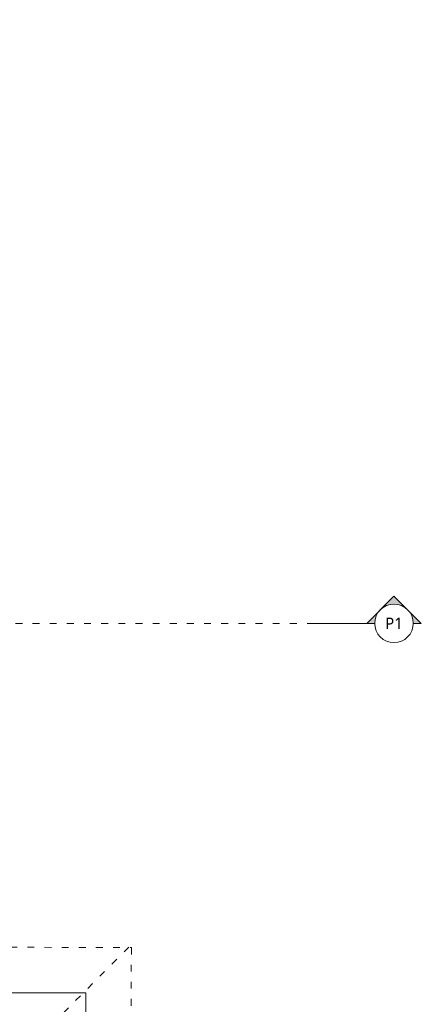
# Model space of a CAD drawing. Header units: millimetres. Extents: x 85284 to 143915, y -66821 to -28273.
# Tile 22 of 31: x 129065 to 129768, y -64329 to -62605. Entities that reach past the tile are written whole.
import ezdxf
from ezdxf.enums import TextEntityAlignment as Align

# ---------------------------------------------------------------- set-up
doc = ezdxf.new("R2010")
doc.units = ezdxf.units.MM
doc.linetypes.add('ACAD_ISO03W100', pattern=[30, 12, -18])
doc.layers.get('0').update_dxf_attribs({"color": 251, "lineweight": 9})
for name, color, linetype, lineweight in [('instalacje_arch', 251, 'Continuous', 9), ('OPIS', 251, 'Continuous', 9), ('ściany ist..KF', 251, 'Continuous', 9)]:
    doc.layers.add(name, color=color, linetype=linetype, lineweight=lineweight)
doc.styles.add('ARCH', font='segoeuil.ttf')

# ---------------------------------------------------------------- blocks, each defined once
blk = doc.blocks.new('*U73')
at = {"layer": 'instalacje_arch', "lineweight": 20, "true_color": 0xf4ee51}
h = blk.add_hatch(color=41, dxfattribs=at)
h.dxf.hatch_style = 1
h.paths.add_polyline_path([(0, 33.8), (0, 47.7), (-23.9, 23.9, -0.198912)])
h.paths.add_polyline_path([(-47.7, 0), (-23.9, -23.9, -0.198912), (-33.8, 0, -0.198912), (-23.9, 23.9)])
h.paths.add_polyline_path([(-23.9, -23.9), (0, -47.7), (0, -33.8, -0.198912)])
at = {"layer": 'instalacje_arch', "color": 41, "linetype": 'ACAD_ISO03W100', "lineweight": 9, "true_color": 0xf4ee51}
blk.add_line((0, -2912.1), (0, -145), dxfattribs=at)
at = {"layer": 'instalacje_arch', "color": 41, "lineweight": 20, "true_color": 0xf4ee51}
for points in [[(0, -33.8), (0, -47.7), (-47.7, 0), (0, 47.7), (0, 33.8)], [(0, -45), (0, -145)]]:
    blk.add_lwpolyline(points, dxfattribs=at)
blk.add_circle((0, 0), 33.8, dxfattribs=at)
at = {"layer": 'instalacje_arch', "color": 41, "true_color": 0xf4ee51, "style": 'ARCH'}
for tag, p in [('P1', (0, 0)), ('P2', (0, -3057.1))]:
    blk.add_attdef(tag, text='', height=20, rotation=90, dxfattribs=at).set_placement(p, align=Align.MIDDLE_CENTER)

msp = doc.modelspace()

# ---------------------------------------------------------------- linework, layer by layer
at = {"linetype": 'ACAD_ISO03W100'}
msp.add_line((129256.4, -64228.8), (128277.7, -65213.5), dxfattribs=at)
msp.add_lwpolyline([(127084.9, -62605), (129048.9, -62605), (129048.9, -64229), (129260.9, -64229.5), (129256.4, -64984.6), (129162, -64984.6), (129162, -65442.4), (129260.9, -65442.4), (129260.9, -65959.9), (129019.5, -66206), (127438.5, -66206)], dxfattribs=at)
at = {"layer": 'ściany ist..KF', "linetype": 'ByBlock'}
msp.add_lwpolyline([(128922.9, -64051.7), (128968.9, -64051.7), (128968.9, -64309), (129180.9, -64309), (129180.9, -64977), (129092.9, -64977), (129092.9, -65088), (129046.9, -65088), (129046.9, -64931), (129134.9, -64931), (129134.9, -64355), (128922.9, -64355), (128922.9, -64051.7)], dxfattribs=at)

# ---------------------------------------------------------------- block references
at = {"layer": 'OPIS'}
ref = msp.add_blockref('*U73', (129720.2, -63661.9), dxfattribs=dict(at, rotation=270))
ref.add_attrib('P1', 'P1', dxfattribs={"layer": 'instalacje_arch', "color": 41, "true_color": 0xf4ee51, "height": 20, "style": 'ARCH'}).set_placement((129720.2, -63661.9), align=Align.MIDDLE_CENTER)

doc.saveas('drawing.dxf')
